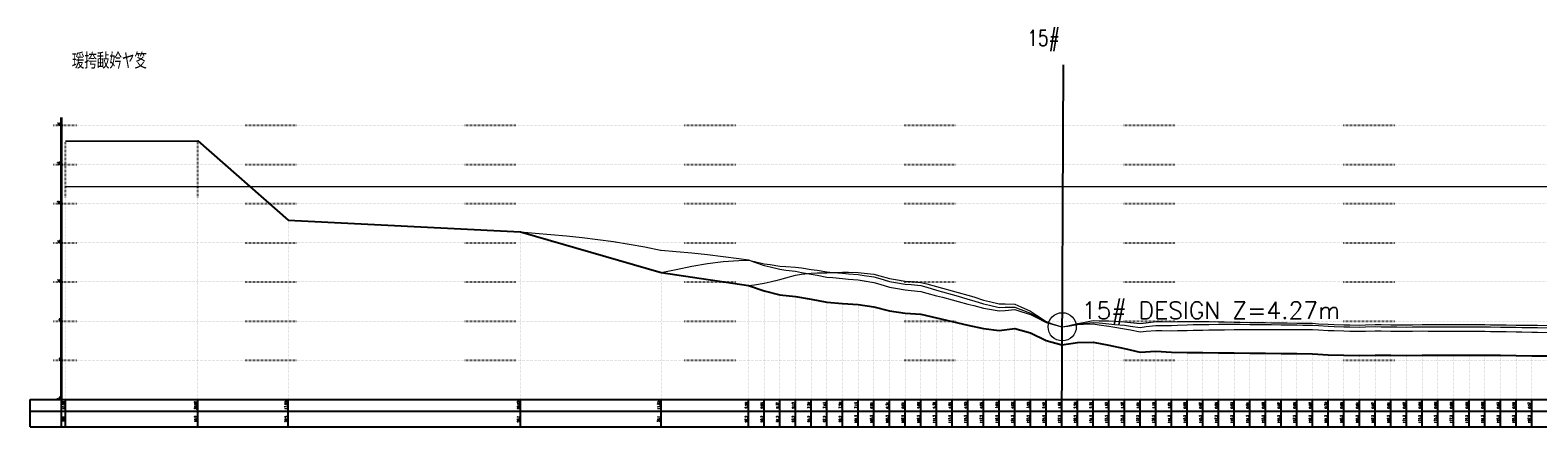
# Model space of a CAD drawing. Extents: x 391415 to 399140, y 3188456 to 3193757.
# Tile 3 of 6: x 391451 to 393376, y 3193250 to 3193757. Entities that reach past the tile are written whole.
import ezdxf
from ezdxf.enums import TextEntityAlignment as Align

# ---------------------------------------------------------------- set-up
doc = ezdxf.new("R2010")
doc.units = 0
doc.linetypes.add('X4', pattern=[1.6, 0, -1.6])
doc.layers.get('0').update_dxf_attribs({"linetype": 'CONTINUOUS'})
for name, color, linetype, lineweight in [('ANNOTATION', 7, 'CONTINUOUS', 0), ('DESIGN_CENTER', 1, 'CONTINUOUS', 0), ('DESIGN_DISTRIBUTED', 3, 'CONTINUOUS', 0), ('DESIGN_LOCAL', 255, 'CONTINUOUS', 0), ('PIER_CONTROL', 6, 'CONTINUOUS', 0), ('WSE_22_190', 4, 'CONTINUOUS', 0)]:
    doc.layers.add(name, color=color, linetype=linetype, lineweight=lineweight)
for name, color, linetype in [('DLSS', 4, 'CONTINUOUS'), ('DMX', 1, 'CONTINUOUS'), ('ZDH', 1, 'CONTINUOUS'), ('zdm1', 2, 'CONTINUOUS'), ('ZDMT5', 3, 'CONTINUOUS')]:
    doc.layers.add(name, color=color, linetype=linetype)
doc.styles.add('HZ', font='rs.shx', dxfattribs={"width": 0.8, "bigfont": 'hztxt.shx'})
doc.styles.get("Standard").update_dxf_attribs({"font": 'rs.shx', "bigfont": 'hztxt.shx'})

msp = doc.modelspace()

# ---------------------------------------------------------------- linework, layer by layer
at = {"linetype": 'Continuous', "flags": 128}
msp.add_lwpolyline([(392768.7, 3193250.3), (392770.7, 3193712.5)], dxfattribs=at)
at = {"layer": 'DESIGN_CENTER', "color": 1}
msp.add_lwpolyline([(391496.2, 3193615.1), (391665.4, 3193615.5), (391780.9, 3193514.3), (392077.4, 3193499.3), (392256.8, 3193447.3), (392276.2, 3193451.1), (392296.2, 3193455.2), (392316.2, 3193458.7), (392336.2, 3193461.2), (392356.2, 3193462.7), (392368.7, 3193463), (392376.2, 3193461.4), (392388.7, 3193458.5), (392396.2, 3193457.5), (392408.7, 3193455.5), (392416.2, 3193455.1), (392428.7, 3193454.1), (392436.2, 3193453.1), (392448.7, 3193451.3), (392456.2, 3193450.1), (392468.7, 3193448), (392476.2, 3193447.4), (392488.7, 3193446.3), (392496.2, 3193445.8), (392508.7, 3193444.8), (392516.2, 3193443.7), (392528.7, 3193441.7), (392536.2, 3193439.5), (392548.7, 3193436), (392556.2, 3193434.7), (392568.7, 3193432.5), (392576.2, 3193431.8), (392588.7, 3193430.6), (392596.2, 3193428.4), (392608.7, 3193424.8), (392616.2, 3193422.8), (392628.7, 3193419.3), (392636.2, 3193417.1), (392648.7, 3193413.4), (392656.2, 3193411.1), (392668.7, 3193407.2), (392676.2, 3193405.6), (392688.7, 3193402.8), (392696.2, 3193403), (392708.7, 3193403.2), (392716.2, 3193400.3), (392728.7, 3193395.5), (392736.2, 3193391.1), (392748.7, 3193384), (392756.2, 3193381.6), (392768.7, 3193378), (392769.1, 3193378), (392776.2, 3193379.1), (392788.7, 3193381.4), (392796.2, 3193382.2), (392808.7, 3193383.7), (392816.2, 3193383), (392828.7, 3193381.8), (392836.2, 3193381.1), (392848.7, 3193379.9), (392856.2, 3193378.9), (392868.7, 3193377.1), (392876.2, 3193378.2), (392888.7, 3193379.8), (392896.2, 3193379.8), (392908.7, 3193379.8), (392916.2, 3193380.1), (392928.7, 3193380.5), (392936.2, 3193380.8), (392948.7, 3193381), (392956.2, 3193381.1), (392968.7, 3193381.2), (392976.2, 3193381.2), (392988.7, 3193381.2), (392996.2, 3193381.2), (393008.7, 3193381.1), (393016.2, 3193381.1), (393028.7, 3193380.9), (393036.2, 3193380.8), (393048.7, 3193380.6), (393056.2, 3193380.5), (393068.7, 3193380.4), (393076.2, 3193380.2), (393088.7, 3193380.1), (393096.2, 3193379.5), (393108.7, 3193378.7), (393116.2, 3193378.5), (393128.7, 3193378.1), (393136.2, 3193378), (393148.7, 3193377.7), (393156.2, 3193377.9), (393168.7, 3193378.2), (393176.2, 3193378.1), (393188.7, 3193377.9), (393196.2, 3193377.8), (393208.7, 3193377.6), (393216.2, 3193377.8), (393228.7, 3193378), (393236.2, 3193378), (393248.7, 3193378), (393256.2, 3193378), (393268.7, 3193378), (393276.2, 3193378), (393288.7, 3193378), (393296.2, 3193378.1), (393308.7, 3193378.1), (393316.2, 3193377.9), (393328.7, 3193377.7), (393336.2, 3193377.6), (393348.7, 3193377.4), (393356.2, 3193377.3), (393368.7, 3193377.2), (393376.2, 3193377.1), (393388.7, 3193376.9)], dxfattribs=at)
at = {"layer": 'DESIGN_DISTRIBUTED', "color": 3}
msp.add_lwpolyline([(391496.2, 3193615.1), (391665.4, 3193615.5), (391780.9, 3193514.3), (392077.4, 3193499.3), (392096.2, 3193497.5), (392116.2, 3193495.8), (392136.2, 3193494), (392156.2, 3193491.9), (392176.2, 3193489.5), (392196.2, 3193486.8), (392216.2, 3193483.5), (392236.2, 3193479.9), (392256.2, 3193475.8), (392256.8, 3193475.7), (392276.2, 3193474.2), (392296.2, 3193472.3), (392316.2, 3193470.1), (392336.2, 3193467.7), (392356.2, 3193465.1), (392368.7, 3193463.4), (392376.2, 3193460.7), (392388.7, 3193456.3), (392396.2, 3193454.5), (392408.7, 3193451.5), (392416.2, 3193450.5), (392428.7, 3193448.9), (392436.2, 3193447.5), (392448.7, 3193445.3), (392456.2, 3193443.9), (392468.7, 3193441.5), (392476.2, 3193440.8), (392488.7, 3193439.5), (392496.2, 3193438.9), (392508.7, 3193437.8), (392516.2, 3193436.6), (392528.7, 3193434.5), (392536.2, 3193432.3), (392548.7, 3193428.7), (392556.2, 3193427.4), (392568.7, 3193425.2), (392576.2, 3193424.4), (392588.7, 3193423.2), (392596.2, 3193421.1), (392608.7, 3193417.6), (392616.2, 3193415.7), (392628.7, 3193412.4), (392636.2, 3193410.4), (392648.7, 3193407), (392656.2, 3193405), (392668.7, 3193401.7), (392676.2, 3193400.4), (392688.7, 3193398.4), (392696.2, 3193399), (392708.7, 3193400.1), (392716.2, 3193397.7), (392728.7, 3193393.8), (392736.2, 3193389.9), (392748.7, 3193383.5), (392756.2, 3193381.3), (392768.7, 3193378), (392769.1, 3193378), (392776.2, 3193379), (392788.7, 3193380.9), (392796.2, 3193381.3), (392808.7, 3193382), (392816.2, 3193380.7), (392828.7, 3193378.7), (392836.2, 3193377.5), (392848.7, 3193375.5), (392856.2, 3193374), (392868.7, 3193371.6), (392876.2, 3193372.3), (392888.7, 3193373.4), (392896.2, 3193373.2), (392908.7, 3193372.9), (392916.2, 3193373.1), (392928.7, 3193373.4), (392936.2, 3193373.6), (392948.7, 3193373.8), (392956.2, 3193374), (392968.7, 3193374.1), (392976.2, 3193374.2), (392988.7, 3193374.4), (392996.2, 3193374.5), (393008.7, 3193374.5), (393016.2, 3193374.6), (393028.7, 3193374.6), (393036.2, 3193374.6), (393048.7, 3193374.6), (393056.2, 3193374.6), (393068.7, 3193374.6), (393076.2, 3193374.5), (393088.7, 3193374.4), (393096.2, 3193374), (393108.7, 3193373.2), (393116.2, 3193373.1), (393128.7, 3193372.8), (393136.2, 3193372.6), (393148.7, 3193372.4), (393156.2, 3193372.6), (393168.7, 3193372.9), (393176.2, 3193372.8), (393188.7, 3193372.6), (393196.2, 3193372.5), (393208.7, 3193372.3), (393216.2, 3193372.5), (393228.7, 3193372.7), (393236.2, 3193372.6), (393248.7, 3193372.6), (393256.2, 3193372.6), (393268.7, 3193372.5), (393276.2, 3193372.5), (393288.7, 3193372.5), (393296.2, 3193372.4), (393308.7, 3193372.4), (393316.2, 3193372.2), (393328.7, 3193372), (393336.2, 3193371.8), (393348.7, 3193371.6), (393356.2, 3193371.5), (393368.7, 3193371.2), (393376.2, 3193371.1), (393388.7, 3193370.9)], dxfattribs=at)
at = {"layer": 'DESIGN_LOCAL', "color": 5}
msp.add_lwpolyline([(391496.2, 3193615.1), (391665.4, 3193615.5), (391780.9, 3193514.3), (392077.4, 3193499.3), (392256.8, 3193447.3), (392368.7, 3193430.9), (392376.2, 3193431.7), (392388.7, 3193433.5), (392396.2, 3193435.4), (392408.7, 3193438.4), (392416.2, 3193440.7), (392428.7, 3193444), (392436.2, 3193445.2), (392448.7, 3193446.6), (392456.2, 3193447), (392468.7, 3193447.1), (392476.2, 3193447.5), (392488.7, 3193447.7), (392496.2, 3193447.7), (392508.7, 3193447.5), (392516.2, 3193446.6), (392528.7, 3193445), (392536.2, 3193443), (392548.7, 3193439.6), (392556.2, 3193438.4), (392568.7, 3193436.4), (392576.2, 3193435.7), (392588.7, 3193434.7), (392596.2, 3193432.7), (392608.7, 3193429.3), (392616.2, 3193427.3), (392628.7, 3193424), (392636.2, 3193422), (392648.7, 3193418.4), (392656.2, 3193416.2), (392668.7, 3193412.2), (392676.2, 3193410.5), (392688.7, 3193407.4), (392696.2, 3193407.3), (392708.7, 3193406.9), (392716.2, 3193403.5), (392728.7, 3193397.8), (392736.2, 3193392.9), (392748.7, 3193384.9), (392756.2, 3193382), (392768.7, 3193378), (392769.1, 3193378), (392776.2, 3193379.2), (392788.7, 3193382.2), (392796.2, 3193383.5), (392808.7, 3193386), (392816.2, 3193385.8), (392828.7, 3193385.5), (392836.2, 3193385.2), (392848.7, 3193384.5), (392856.2, 3193383.7), (392868.7, 3193382.1), (392876.2, 3193383.2), (392888.7, 3193384.8), (392896.2, 3193384.7), (392908.7, 3193384.4), (392916.2, 3193384.6), (392928.7, 3193384.7), (392936.2, 3193384.7), (392948.7, 3193384.6), (392956.2, 3193384.6), (392968.7, 3193384.4), (392976.2, 3193384.3), (392988.7, 3193384.1), (392996.2, 3193383.9), (393008.7, 3193383.7), (393016.2, 3193383.6), (393028.7, 3193383.4), (393036.2, 3193383.2), (393048.7, 3193383), (393056.2, 3193382.9), (393068.7, 3193382.8), (393076.2, 3193382.7), (393088.7, 3193382.5), (393096.2, 3193382), (393108.7, 3193381.2), (393116.2, 3193381), (393128.7, 3193380.7), (393136.2, 3193380.6), (393148.7, 3193380.3), (393156.2, 3193380.5), (393168.7, 3193380.9), (393176.2, 3193380.8), (393188.7, 3193380.6), (393196.2, 3193380.5), (393208.7, 3193380.4), (393216.2, 3193380.6), (393228.7, 3193380.8), (393236.2, 3193380.8), (393248.7, 3193380.8), (393256.2, 3193380.8), (393268.7, 3193380.8), (393276.2, 3193380.8), (393288.7, 3193380.8), (393296.2, 3193380.8), (393308.7, 3193380.8), (393316.2, 3193380.7), (393328.7, 3193380.5), (393336.2, 3193380.4), (393348.7, 3193380.2), (393356.2, 3193380.1), (393368.7, 3193380), (393376.2, 3193379.9), (393388.7, 3193379.7)], dxfattribs=at)
at = {"layer": 'DMX', "linetype": 'Continuous', "flags": 128}
msp.add_lwpolyline([(391496.2, 3193615.1), (391665.4, 3193615.5), (391780.9, 3193514.3), (392077.4, 3193499.3), (392256.8, 3193447.3), (392368.7, 3193430.9), (392388.7, 3193423.8), (392408.7, 3193419), (392428.7, 3193416.5), (392448.7, 3193413.1), (392468.7, 3193409.6), (392488.7, 3193407.9), (392508.7, 3193406.6), (392528.7, 3193403.7), (392548.7, 3193398.4), (392568.7, 3193395.4), (392588.7, 3193394.1), (392608.7, 3193389.3), (392628.7, 3193384.8), (392648.7, 3193380.3), (392668.7, 3193375.8), (392688.7, 3193373.4), (392708.7, 3193375.9), (392728.7, 3193370.3), (392748.7, 3193360.5), (392768.7, 3193355.2), (392788.7, 3193357.9), (392808.7, 3193358.6), (392828.7, 3193354.5), (392848.7, 3193350.5), (392868.7, 3193345.8), (392888.7, 3193346.8), (392908.7, 3193345.5), (392928.7, 3193345.3), (392948.7, 3193345), (392968.7, 3193344.8), (392988.7, 3193344.6), (393008.7, 3193344.4), (393028.7, 3193344.2), (393048.7, 3193344), (393068.7, 3193343.8), (393088.7, 3193343.6), (393108.7, 3193342.3), (393128.7, 3193341.8), (393148.7, 3193341.4), (393168.7, 3193342), (393188.7, 3193341.7), (393208.7, 3193341.5), (393228.7, 3193341.9), (393248.7, 3193341.9), (393268.7, 3193341.9), (393288.7, 3193341.9), (393308.7, 3193341.9), (393328.7, 3193341.6), (393348.7, 3193341.3), (393368.7, 3193341), (393388.7, 3193340.8)], dxfattribs=at)
at = {"layer": 'PIER_CONTROL', "color": 6}
msp.add_circle((392769.1, 3193378), 18, dxfattribs=at)
at = {"layer": 'WSE_22_190', "color": 4}
msp.add_line((391496.2, 3193557.2), (396812.7, 3193557.2), dxfattribs=at)
at = {"layer": 'zdm1', "linetype": 'Continuous'}
for p, q in [((391490.7, 3193285.3), (391490.7, 3193645.3)), ((391491.7, 3193285.3), (391491.7, 3193645.3)), ((391451.2, 3193285.3), (391496.2, 3193285.3)), ((391451.2, 3193250.3), (391451.2, 3193285.3)), ((391491.2, 3193250.3), (391491.2, 3193285.3)), ((391496.2, 3193285.3), (396817.7, 3193285.3)), ((391451.2, 3193270.3), (396817.7, 3193270.3)), ((391451.2, 3193250.3), (396817.7, 3193250.3))]:
    msp.add_line(p, q, dxfattribs=at)
at = {"layer": 'zdm1', "linetype": 'X4'}
for p, q in [((391481.2, 3193635.3), (396827.7, 3193635.3)), ((391481.2, 3193585.3), (396827.7, 3193585.3)), ((391481.2, 3193535.3), (396827.7, 3193535.3)), ((391481.2, 3193485.3), (396827.7, 3193485.3)), ((391481.2, 3193435.3), (396827.7, 3193435.3)), ((391481.2, 3193385.3), (396827.7, 3193385.3)), ((391481.2, 3193335.3), (396827.7, 3193335.3)), ((391481.2, 3193285.3), (396827.7, 3193285.3))]:
    msp.add_line(p, q, dxfattribs=at)
at = {"layer": 'zdm1', "linetype": 'Continuous', "const_width": 1, "flags": 128}
for points in [[(391491.2, 3193635.3), (391491.2, 3193645.3)], [(391491.2, 3193615.3), (391491.2, 3193625.3)], [(391491.2, 3193595.3), (391491.2, 3193605.3)], [(391491.2, 3193575.3), (391491.2, 3193585.3)], [(391491.2, 3193555.3), (391491.2, 3193565.3)], [(391491.2, 3193535.3), (391491.2, 3193545.3)], [(391491.2, 3193515.3), (391491.2, 3193525.3)], [(391491.2, 3193495.3), (391491.2, 3193505.3)], [(391491.2, 3193475.3), (391491.2, 3193485.3)], [(391491.2, 3193455.3), (391491.2, 3193465.3)], [(391491.2, 3193435.3), (391491.2, 3193445.3)], [(391491.2, 3193415.3), (391491.2, 3193425.3)], [(391491.2, 3193395.3), (391491.2, 3193405.3)], [(391491.2, 3193375.3), (391491.2, 3193385.3)], [(391491.2, 3193355.3), (391491.2, 3193365.3)], [(391491.2, 3193335.3), (391491.2, 3193345.3)], [(391491.2, 3193315.3), (391491.2, 3193325.3)], [(391491.2, 3193295.3), (391491.2, 3193305.3)]]:
    msp.add_lwpolyline(points, dxfattribs=at)
at = {"layer": 'ZDMT5', "linetype": 'X4'}
for p, q in [((391496.2, 3193285.3), (391496.2, 3193615.1)), ((391665.4, 3193285.3), (391665.4, 3193615.5)), ((391780.9, 3193285.3), (391780.9, 3193514.3)), ((392077.4, 3193285.3), (392077.4, 3193499.3)), ((392256.8, 3193285.3), (392256.8, 3193447.3)), ((392368.7, 3193285.3), (392368.7, 3193430.9)), ((392388.7, 3193285.3), (392388.7, 3193423.8)), ((392408.7, 3193285.3), (392408.7, 3193419)), ((392428.7, 3193285.3), (392428.7, 3193416.5)), ((392448.7, 3193285.3), (392448.7, 3193413.1)), ((392468.7, 3193285.3), (392468.7, 3193409.6)), ((392488.7, 3193285.3), (392488.7, 3193407.9)), ((392508.7, 3193285.3), (392508.7, 3193406.6)), ((392528.7, 3193285.3), (392528.7, 3193403.7)), ((392548.7, 3193285.3), (392548.7, 3193398.4)), ((392568.7, 3193285.3), (392568.7, 3193395.4)), ((392588.7, 3193285.3), (392588.7, 3193394.1)), ((392608.7, 3193285.3), (392608.7, 3193389.3)), ((392628.7, 3193285.3), (392628.7, 3193384.8)), ((392648.7, 3193285.3), (392648.7, 3193380.3)), ((392668.7, 3193285.3), (392668.7, 3193375.8)), ((392688.7, 3193285.3), (392688.7, 3193373.4)), ((392708.7, 3193285.3), (392708.7, 3193375.9)), ((392728.7, 3193285.3), (392728.7, 3193370.3)), ((392748.7, 3193285.3), (392748.7, 3193360.5)), ((392768.7, 3193285.3), (392768.7, 3193355.2)), ((392788.7, 3193285.3), (392788.7, 3193357.9)), ((392808.7, 3193285.3), (392808.7, 3193358.6)), ((392828.7, 3193285.3), (392828.7, 3193354.5)), ((392848.7, 3193285.3), (392848.7, 3193350.5)), ((392868.7, 3193285.3), (392868.7, 3193345.8)), ((392888.7, 3193285.3), (392888.7, 3193346.8)), ((392908.7, 3193285.3), (392908.7, 3193345.5)), ((392928.7, 3193285.3), (392928.7, 3193345.3)), ((392948.7, 3193285.3), (392948.7, 3193345)), ((392968.7, 3193285.3), (392968.7, 3193344.8)), ((392988.7, 3193285.3), (392988.7, 3193344.6)), ((393008.7, 3193285.3), (393008.7, 3193344.4)), ((393028.7, 3193285.3), (393028.7, 3193344.2)), ((393048.7, 3193285.3), (393048.7, 3193344)), ((393068.7, 3193285.3), (393068.7, 3193343.8)), ((393088.7, 3193285.3), (393088.7, 3193343.6)), ((393108.7, 3193285.3), (393108.7, 3193342.3)), ((393128.7, 3193285.3), (393128.7, 3193341.8)), ((393148.7, 3193285.3), (393148.7, 3193341.4)), ((393168.7, 3193285.3), (393168.7, 3193342)), ((393188.7, 3193285.3), (393188.7, 3193341.7)), ((393208.7, 3193285.3), (393208.7, 3193341.5)), ((393228.7, 3193285.3), (393228.7, 3193341.9)), ((393248.7, 3193285.3), (393248.7, 3193341.9)), ((393268.7, 3193285.3), (393268.7, 3193341.9)), ((393288.7, 3193285.3), (393288.7, 3193341.9)), ((393308.7, 3193285.3), (393308.7, 3193341.9)), ((393328.7, 3193285.3), (393328.7, 3193341.6)), ((393348.7, 3193285.3), (393348.7, 3193341.3)), ((393368.7, 3193285.3), (393368.7, 3193341))]:
    msp.add_line(p, q, dxfattribs=at)
at = {"layer": 'ZDMT5', "linetype": 'Continuous'}
for p, q in [((391496.2, 3193250.3), (391496.2, 3193285.3)), ((391665.4, 3193250.3), (391665.4, 3193285.3)), ((391780.9, 3193250.3), (391780.9, 3193285.3)), ((392077.4, 3193250.3), (392077.4, 3193285.3)), ((392256.8, 3193250.3), (392256.8, 3193285.3)), ((392368.7, 3193250.3), (392368.7, 3193285.3)), ((392388.7, 3193250.3), (392388.7, 3193285.3)), ((392408.7, 3193250.3), (392408.7, 3193285.3)), ((392428.7, 3193250.3), (392428.7, 3193285.3)), ((392448.7, 3193250.3), (392448.7, 3193285.3)), ((392468.7, 3193250.3), (392468.7, 3193285.3)), ((392488.7, 3193250.3), (392488.7, 3193285.3)), ((392508.7, 3193250.3), (392508.7, 3193285.3)), ((392528.7, 3193250.3), (392528.7, 3193285.3)), ((392548.7, 3193250.3), (392548.7, 3193285.3)), ((392568.7, 3193250.3), (392568.7, 3193285.3)), ((392588.7, 3193250.3), (392588.7, 3193285.3)), ((392608.7, 3193250.3), (392608.7, 3193285.3)), ((392628.7, 3193250.3), (392628.7, 3193285.3)), ((392648.7, 3193250.3), (392648.7, 3193285.3)), ((392668.7, 3193250.3), (392668.7, 3193285.3)), ((392688.7, 3193250.3), (392688.7, 3193285.3)), ((392708.7, 3193250.3), (392708.7, 3193285.3)), ((392728.7, 3193250.3), (392728.7, 3193285.3)), ((392748.7, 3193250.3), (392748.7, 3193285.3)), ((392768.7, 3193250.3), (392768.7, 3193285.3)), ((392788.7, 3193250.3), (392788.7, 3193285.3)), ((392808.7, 3193250.3), (392808.7, 3193285.3)), ((392828.7, 3193250.3), (392828.7, 3193285.3)), ((392848.7, 3193250.3), (392848.7, 3193285.3)), ((392868.7, 3193250.3), (392868.7, 3193285.3)), ((392888.7, 3193250.3), (392888.7, 3193285.3)), ((392908.7, 3193250.3), (392908.7, 3193285.3)), ((392928.7, 3193250.3), (392928.7, 3193285.3)), ((392948.7, 3193250.3), (392948.7, 3193285.3)), ((392968.7, 3193250.3), (392968.7, 3193285.3)), ((392988.7, 3193250.3), (392988.7, 3193285.3)), ((393008.7, 3193250.3), (393008.7, 3193285.3)), ((393028.7, 3193250.3), (393028.7, 3193285.3)), ((393048.7, 3193250.3), (393048.7, 3193285.3)), ((393068.7, 3193250.3), (393068.7, 3193285.3)), ((393088.7, 3193250.3), (393088.7, 3193285.3)), ((393108.7, 3193250.3), (393108.7, 3193285.3)), ((393128.7, 3193250.3), (393128.7, 3193285.3)), ((393148.7, 3193250.3), (393148.7, 3193285.3)), ((393168.7, 3193250.3), (393168.7, 3193285.3)), ((393188.7, 3193250.3), (393188.7, 3193285.3)), ((393208.7, 3193250.3), (393208.7, 3193285.3)), ((393228.7, 3193250.3), (393228.7, 3193285.3)), ((393248.7, 3193250.3), (393248.7, 3193285.3)), ((393268.7, 3193250.3), (393268.7, 3193285.3)), ((393288.7, 3193250.3), (393288.7, 3193285.3)), ((393308.7, 3193250.3), (393308.7, 3193285.3)), ((393328.7, 3193250.3), (393328.7, 3193285.3)), ((393348.7, 3193250.3), (393348.7, 3193285.3)), ((393368.7, 3193250.3), (393368.7, 3193285.3))]:
    msp.add_line(p, q, dxfattribs=at)

# ---------------------------------------------------------------- texts
at = {"layer": 'ANNOTATION', "color": 6}
msp.add_text('15# DESIGN Z=4.27m', height=22, dxfattribs=at).set_placement((392794.1, 3193388))
at = {"layer": 'DLSS', "linetype": 'Continuous', "style": 'HZ', "width": 0.8}
msp.add_text('瑗挎敮妗ヤ笅', height=20, dxfattribs=at).set_placement((391552.4, 3193718.5), align=Align.MIDDLE)
at = {"layer": 'ZDH', "linetype": 'Continuous', "style": 'HZ', "width": 0.8}
msp.add_text('15#', height=20, dxfattribs=at).set_placement((392724.3, 3193736.7, 88888))
at = {"layer": 'zdm1', "linetype": 'Continuous', "style": 'HZ', "width": 0.8}
for s, p in [('30', (391490.2, 3193635.3)), ('25', (391490.2, 3193585.3)), ('20', (391490.2, 3193535.3)), ('15', (391490.2, 3193485.3)), ('10', (391490.2, 3193435.3)), ('5', (391490.2, 3193385.3)), ('0', (391490.2, 3193335.3)), ('-5', (391490.2, 3193285.3))]:
    msp.add_text(s, height=3, dxfattribs=at).set_placement(p, align=Align.RIGHT)
at = {"layer": 'ZDMT5', "linetype": 'Continuous', "style": 'HZ', "width": 0.8}
for s, p in [('27.98', (391495.7, 3193277.8)), ('28.02', (391664.9, 3193277.8)), ('17.90', (391780.4, 3193277.8)), ('16.40', (392076.9, 3193277.8)), ('11.20', (392256.3, 3193277.8)), ('9.56', (392368.2, 3193277.8)), ('8.85', (392388.2, 3193277.8)), ('8.37', (392408.2, 3193277.8)), ('8.12', (392428.2, 3193277.8)), ('7.78', (392448.2, 3193277.8)), ('7.43', (392468.2, 3193277.8)), ('7.26', (392488.2, 3193277.8)), ('7.13', (392508.2, 3193277.8)), ('6.84', (392528.2, 3193277.8)), ('6.31', (392548.2, 3193277.8)), ('6.01', (392568.2, 3193277.8)), ('5.88', (392588.2, 3193277.8)), ('5.39', (392608.2, 3193277.8)), ('4.95', (392628.2, 3193277.8)), ('4.50', (392648.2, 3193277.8)), ('4.05', (392668.2, 3193277.8)), ('3.80', (392688.2, 3193277.8)), ('4.06', (392708.2, 3193277.8)), ('3.50', (392728.2, 3193277.8)), ('2.52', (392748.2, 3193277.8)), ('1.99', (392768.2, 3193277.8)), ('2.26', (392788.2, 3193277.8)), ('2.33', (392808.2, 3193277.8)), ('1.92', (392828.2, 3193277.8)), ('1.52', (392848.2, 3193277.8)), ('1.04', (392868.2, 3193277.8)), ('1.15', (392888.2, 3193277.8)), ('1.01', (392908.2, 3193277.8)), ('0.99', (392928.2, 3193277.8)), ('0.97', (392948.2, 3193277.8)), ('0.95', (392968.2, 3193277.8)), ('0.93', (392988.2, 3193277.8)), ('0.91', (393008.2, 3193277.8)), ('0.89', (393028.2, 3193277.8)), ('0.87', (393048.2, 3193277.8)), ('0.85', (393068.2, 3193277.8)), ('0.82', (393088.2, 3193277.8)), ('0.70', (393108.2, 3193277.8)), ('0.65', (393128.2, 3193277.8)), ('0.61', (393148.2, 3193277.8)), ('0.67', (393168.2, 3193277.8)), ('0.64', (393188.2, 3193277.8)), ('0.62', (393208.2, 3193277.8)), ('0.66', (393228.2, 3193277.8)), ('0.66', (393248.2, 3193277.8)), ('0.66', (393268.2, 3193277.8)), ('0.66', (393288.2, 3193277.8)), ('0.66', (393308.2, 3193277.8)), ('0.63', (393328.2, 3193277.8)), ('0.59', (393348.2, 3193277.8)), ('0.57', (393368.2, 3193277.8)), ('0.0', (391495.7, 3193260.3)), ('16.9', (391664.9, 3193260.3)), ('28.5', (391780.4, 3193260.3)), ('58.1', (392076.9, 3193260.3)), ('76.1', (392256.3, 3193260.3)), ('87.2', (392368.2, 3193260.3)), ('89.2', (392388.2, 3193260.3)), ('91.2', (392408.2, 3193260.3)), ('93.2', (392428.2, 3193260.3)), ('95.2', (392448.2, 3193260.3)), ('97.2', (392468.2, 3193260.3)), ('99.2', (392488.2, 3193260.3)), ('101.2', (392508.2, 3193260.3)), ('103.2', (392528.2, 3193260.3)), ('105.2', (392548.2, 3193260.3)), ('107.2', (392568.2, 3193260.3)), ('109.2', (392588.2, 3193260.3)), ('111.2', (392608.2, 3193260.3)), ('113.2', (392628.2, 3193260.3)), ('115.2', (392648.2, 3193260.3)), ('117.2', (392668.2, 3193260.3)), ('119.2', (392688.2, 3193260.3)), ('121.2', (392708.2, 3193260.3)), ('123.2', (392728.2, 3193260.3)), ('125.2', (392748.2, 3193260.3)), ('127.2', (392768.2, 3193260.3)), ('129.2', (392788.2, 3193260.3)), ('131.2', (392808.2, 3193260.3)), ('133.2', (392828.2, 3193260.3)), ('135.2', (392848.2, 3193260.3)), ('137.2', (392868.2, 3193260.3)), ('139.2', (392888.2, 3193260.3)), ('141.2', (392908.2, 3193260.3)), ('143.2', (392928.2, 3193260.3)), ('145.2', (392948.2, 3193260.3)), ('147.2', (392968.2, 3193260.3)), ('149.2', (392988.2, 3193260.3)), ('151.2', (393008.2, 3193260.3)), ('153.2', (393028.2, 3193260.3)), ('155.2', (393048.2, 3193260.3)), ('157.2', (393068.2, 3193260.3)), ('159.2', (393088.2, 3193260.3)), ('161.2', (393108.2, 3193260.3)), ('163.2', (393128.2, 3193260.3)), ('165.2', (393148.2, 3193260.3)), ('167.2', (393168.2, 3193260.3)), ('169.2', (393188.2, 3193260.3)), ('171.2', (393208.2, 3193260.3)), ('173.2', (393228.2, 3193260.3)), ('175.2', (393248.2, 3193260.3)), ('177.2', (393268.2, 3193260.3)), ('179.2', (393288.2, 3193260.3)), ('181.2', (393308.2, 3193260.3)), ('183.2', (393328.2, 3193260.3)), ('185.2', (393348.2, 3193260.3)), ('187.2', (393368.2, 3193260.3))]:
    msp.add_text(s, height=3, rotation=90, dxfattribs=at).set_placement(p, align=Align.BOTTOM_CENTER)

doc.saveas('drawing.dxf')
